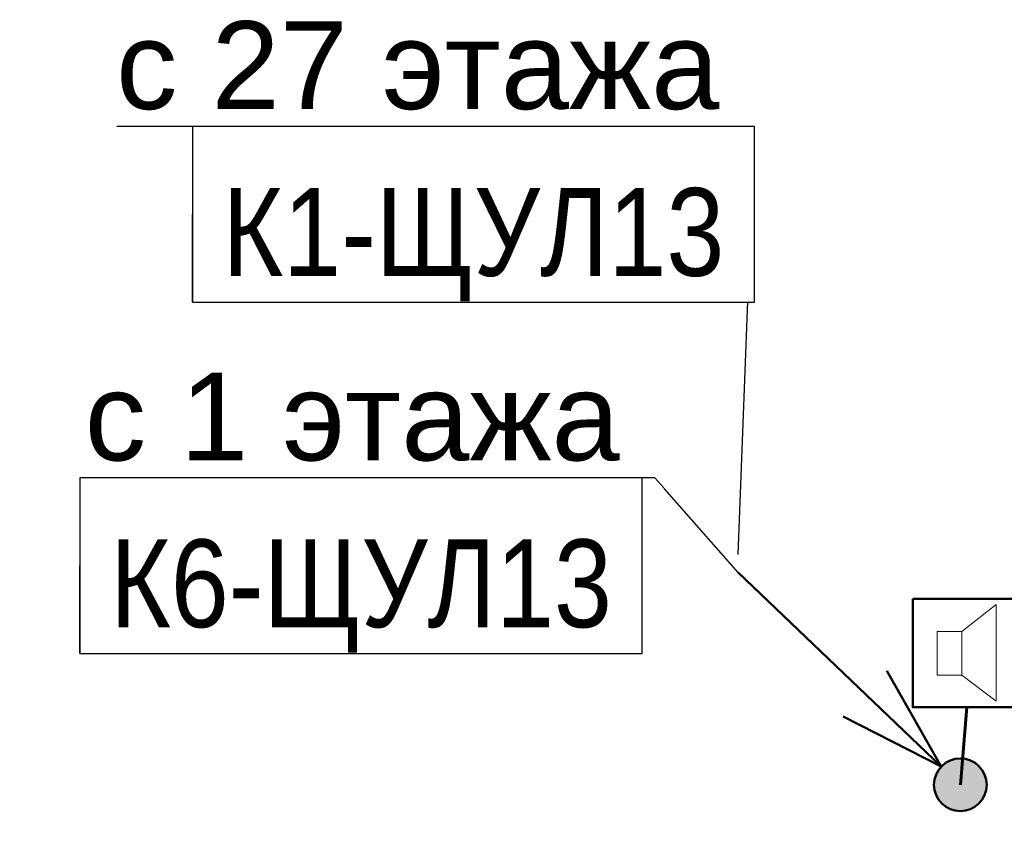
# Model space of a CAD drawing. Header units: millimetres. Extents: x -277772 to 277599, y -59564 to 282085.
# Tile 41 of 190: x -60915 to -58112, y -16447 to -14140. Entities that reach past the tile are written whole.
import ezdxf
from ezdxf import colors
from ezdxf.entities.mleader import LeaderData, LeaderLine
from ezdxf.enums import TextEntityAlignment as Align
from ezdxf.math import Vec2, Vec3

# ---------------------------------------------------------------- set-up
doc = ezdxf.new("R2018")
doc.units = ezdxf.units.MM
doc.set_wipeout_variables(frame=1)
for name, color, linetype, lineweight in [('КИП_выноска', 6, 'Continuous', 25), ('КИП_прибор', 140, 'Continuous', 50), ('КИП_трасса', 3, 'Continuous', 60)]:
    doc.layers.add(name, color=color, linetype=linetype, lineweight=lineweight)
doc.styles.add('CP.Text', font='arial.ttf')
doc.styles.add('GOST 2.304', font='arial.ttf', dxfattribs={"width": 0.85})
doc.linetypes.add('в трубе открыто', pattern='A,10,[133,ltypeshp.shx,S=0.75,R=0,X=-5,Y=2.5],-2.5,[130,ltypeshp.shx,S=2.5,R=-45,X=0,Y=0],-2.5', length=15)

# ---------------------------------------------------------------- blocks, each defined once
blk = doc.blocks.new('A$C449d8904')
blk.add_lwpolyline([(0, 309), (0, 0), (306.9, 0), (306.9, 309)], close=True)
at = {"lineweight": 18}
for points in [[(237.1, 16.9), (237.1, 292.1), (139.7, 215.9), (139.7, 91)], [(69.8, 215.9), (69.8, 91), (139.7, 91), (139.7, 215.9)]]:
    blk.add_lwpolyline(points, close=True, dxfattribs=at)
blk = doc.blocks.new('*U51')
at = {"lineweight": 50}
h = blk.add_hatch(color=256, dxfattribs=at)
h.dxf.hatch_style = 1
edge = h.paths.add_edge_path()
edge.add_arc((0, 0), 0.75, 136.2861, 496.2861)
for q in [(-6.324, 6.047), (-2.089, 3.242), (-3.332, 1.941)]:
    blk.add_line((-0.542, 0.518), q, dxfattribs=at)
blk.add_circle((0, 0), 0.75, dxfattribs=at)
blk = doc.blocks.new('_None')
blk = doc.blocks.new('*U58')
at = {"color": 0, "linetype": 'Continuous', "lineweight": 30, "ltscale": 75, "width": 0.85, "flags": 104}
blk.add_attdef('ПРИМЕЧАНИЕ_1', text='', height=2.5, dxfattribs=at).set_placement((8, 3.611), align=Align.BOTTOM_CENTER)
at = {"color": 0, "lineweight": 30, "style": 'GOST 2.304', "width": 0.85}
for tag, p in [('ИМЯ_КАБЕЛЯ_2', (8, -7.5)), ('ИМЯ_КАБЕЛЯ_3', (8, -12.5)), ('ИМЯ_КАБЕЛЯ_4', (8, -17.5)), ('ИМЯ_КАБЕЛЯ_5', (8, -22.5)), ('ИМЯ_КАБЕЛЯ_6', (8, -27.5)), ('ИМЯ_КАБЕЛЯ_7', (8, -32.5)), ('ИМЯ_КАБЕЛЯ_8', (8, -37.5)), ('ИМЯ_КАБЕЛЯ_9', (8, -42.5))]:
    blk.add_attdef(tag, text='', height=2.5, dxfattribs=at).set_placement(p, align=Align.BOTTOM_CENTER)
at = {"color": 0, "lineweight": 30, "width": 0.85, "flags": 104}
blk.add_attdef('ПРИМЕЧАНИЕ_2', text='', height=2.5, dxfattribs=at).set_placement((8, -7.53), align=Align.BOTTOM_CENTER)
at = {"linetype": 'Continuous'}
blk.add_wipeout([(0, 2.5), (16, 2.5), (16, -2.5), (0, -2.5)], dxfattribs=at)
at = {"color": 0}
blk.add_line((0, -2.5), (0, 0), dxfattribs=at)
at = {"color": 0, "linetype": 'Continuous'}
blk.add_lwpolyline([(0, -2.5), (16, -2.5), (16, 2.5), (0, 2.5)], close=True, dxfattribs=at)
at = {"color": 0, "lineweight": 30, "style": 'GOST 2.304', "width": 0.85}
blk.add_attdef('ИМЯ_КАБЕЛЯ_1', text='', height=2.5, dxfattribs=at).set_placement((8, -2.5), align=Align.BOTTOM_CENTER)

msp = doc.modelspace()

# ---------------------------------------------------------------- linework, layer by layer
at = {"layer": 'КИП_трасса', "linetype": 'в трубе открыто', "ltscale": 100}
msp.add_line((-58237.4, -16317.9), (-58219.2, -16097.1), dxfattribs=at)

# ---------------------------------------------------------------- block references
at = {"layer": 'КИП_выноска', "xscale": 100, "yscale": 100, "zscale": 100}
msp.add_blockref('*U51', (-58237.4, -16317.9), dxfattribs=at)
at = {"layer": 'КИП_прибор'}
msp.add_blockref('A$C449d8904', (-58372.7, -16097.1), dxfattribs=at)

# ---------------------------------------------------------------- leaders
at = {"layer": 'КИП_выноска'}
ml = msp.add_multileader_mtext('Standard', dxfattribs=at)
ml.set_content('с 27 этажа', color=256, style='CP.Text')
ml.set_leader_properties(color=256, linetype='ByLayer', lineweight=-1)
ml.set_arrow_properties(name='NONE')
ml.build(insert=Vec2(0, 0))
ml.multileader.update_dxf_attribs({"has_dogleg": 0, "text_left_attachment_type": 6, "text_right_attachment_type": 6, "dogleg_length": 0.5, "arrow_head_size": 300})
ctx = ml.context
ctx.base_point, ctx.char_height, ctx.arrow_head_size, ctx.landing_gap_size, ctx.plane_origin = Vec3(-60712.4, -14444.1), 250, 300, 100, Vec3(-54627.2, -17053.1)
ctx.left_attachment, ctx.right_attachment, ctx.text_align_type = 6, 6, 2
notes = []
notes.append((ctx, [(1, (1, 1, 0), (-58822.9, -14444.1), (-1, 0), 0.5, [(0, [(-58869.8, -15661.9)], 0, [])])]))
ctx.mtext.insert, ctx.mtext.width, ctx.mtext.alignment, ctx.mtext.flow_direction = Vec3(-58923.4, -14144.1), 1991.481, 3, 5
ctx.mtext.has_bg_fill, ctx.mtext.bg_color, ctx.mtext.bg_scale_factor, ctx.mtext.bg_transparency, ctx.mtext.use_window_bg_color = 1, -1027028792, 1.5, 0, 1
for ctx, leaders in notes:
    for number, flags, end, landing, length, lines in leaders:
        leader = LeaderData()
        leader.index, (leader.has_last_leader_line, leader.has_dogleg_vector, leader.attachment_direction) = number, flags
        leader.last_leader_point, leader.dogleg_vector, leader.dogleg_length = Vec3(end), Vec3(landing), length
        for number, points, colour, breaks in lines:
            line = LeaderLine()
            line.index, line.vertices, line.color, line.breaks = number, Vec3.list(points), colors.encode_raw_color(colour), breaks
            leader.lines.append(line)
        ctx.leaders.append(leader)

# ---------------------------------------------------------------- next in the draw order: leaders
ml = msp.add_multileader_mtext('Standard', dxfattribs=at)
ml.set_content('с 1 этажа', color=256, style='CP.Text')
ml.set_leader_properties(color=256, linetype='ByLayer', lineweight=-1)
ml.set_arrow_properties(name='NONE')
ml.build(insert=Vec2(0, 0))
ml.multileader.update_dxf_attribs({"has_dogleg": 0, "text_left_attachment_type": 6, "text_right_attachment_type": 6, "dogleg_length": 0.5, "arrow_head_size": 300})
ctx = ml.context
ctx.base_point, ctx.char_height, ctx.arrow_head_size, ctx.landing_gap_size, ctx.plane_origin = Vec3(-60801.5, -15444.4), 250, 300, 100, Vec3(-54627.2, -18104.4)
ctx.left_attachment, ctx.right_attachment, ctx.text_align_type = 6, 6, 2
notes = []
notes.append((ctx, [(1, (1, 1, 0), (-59106.3, -15444.4), (-1, 0), 0.5, [(0, [(-58869.8, -15713.2)], 0, [])])]))
ctx.mtext.insert, ctx.mtext.width, ctx.mtext.alignment, ctx.mtext.flow_direction = Vec3(-59206.8, -15144.4), 1647.475, 3, 5
ctx.mtext.has_bg_fill, ctx.mtext.bg_color, ctx.mtext.bg_scale_factor, ctx.mtext.bg_transparency, ctx.mtext.use_window_bg_color = 1, -1027028792, 1.5, 0, 1
for ctx, leaders in notes:
    for number, flags, end, landing, length, lines in leaders:
        leader = LeaderData()
        leader.index, (leader.has_last_leader_line, leader.has_dogleg_vector, leader.attachment_direction) = number, flags
        leader.last_leader_point, leader.dogleg_vector, leader.dogleg_length = Vec3(end), Vec3(landing), length
        for number, points, colour, breaks in lines:
            line = LeaderLine()
            line.index, line.vertices, line.color, line.breaks = number, Vec3.list(points), colors.encode_raw_color(colour), breaks
            leader.lines.append(line)
        ctx.leaders.append(leader)

# ---------------------------------------------------------------- next in the draw order: block references
ref = msp.add_blockref('*U58', (-60743.4, -15694.4), dxfattribs=dict(at, xscale=100, yscale=100, zscale=100))
lines = msp.add_mtext('\\W0.8500;', dxfattribs={"layer": '0', "color": 0, "linetype": 'Continuous', "lineweight": 30, "ltscale": 75, "insert": (-59943.4, -15333.4), "char_height": 2.5, "attachment_point": 1})
ref.add_attrib('ПРИМЕЧАНИЕ_1', '', (-59943.4, -15333.4), dxfattribs={"flags": 104}).embed_mtext(lines)
ref.add_attrib('ИМЯ_КАБЕЛЯ_1', 'К6-ЩУЛ13', dxfattribs={"layer": '0', "color": 0, "lineweight": 30, "height": 250, "style": 'GOST 2.304', "width": 0.85}).set_placement((-59943.4, -15944.4), align=Align.BOTTOM_CENTER)
lines = msp.add_mtext('\\W0.8500;', dxfattribs={"layer": '0', "color": 0, "lineweight": 30, "insert": (-59943.4, -16447.5), "char_height": 2.5, "attachment_point": 1})
ref.add_attrib('ПРИМЕЧАНИЕ_2', '', (-59943.4, -16447.5), dxfattribs={"flags": 104}).embed_mtext(lines)

# ---------------------------------------------------------------- next in the draw order: block references
ref = msp.add_blockref('*U58', (-60423.4, -14694.1), dxfattribs=dict(at, xscale=100, yscale=100, zscale=100))
lines = msp.add_mtext('\\W0.8500;', dxfattribs={"layer": '0', "color": 0, "linetype": 'Continuous', "lineweight": 30, "ltscale": 75, "insert": (-59623.4, -14333.1), "char_height": 2.5, "attachment_point": 1})
ref.add_attrib('ПРИМЕЧАНИЕ_1', '', (-59623.4, -14333.1), dxfattribs={"flags": 104}).embed_mtext(lines)
ref.add_attrib('ИМЯ_КАБЕЛЯ_1', 'К1-ЩУЛ13', dxfattribs={"layer": '0', "color": 0, "lineweight": 30, "height": 250, "style": 'GOST 2.304', "width": 0.85}).set_placement((-59623.4, -14944.1), align=Align.BOTTOM_CENTER)
lines = msp.add_mtext('\\W0.8500;', dxfattribs={"layer": '0', "color": 0, "lineweight": 30, "insert": (-59623.4, -15447.1), "char_height": 2.5, "attachment_point": 1})
ref.add_attrib('ПРИМЕЧАНИЕ_2', '', (-59623.4, -15447.1), dxfattribs={"flags": 104}).embed_mtext(lines)

doc.saveas('drawing.dxf')
